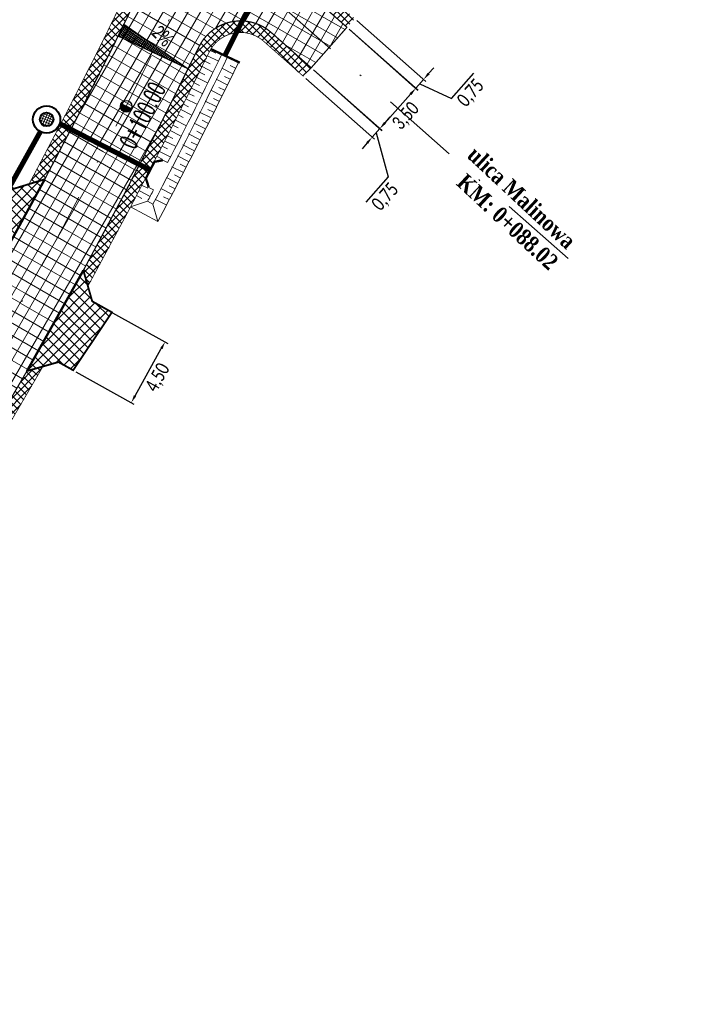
# Model space of a CAD drawing. Header units: metres. Extents: x 7443078 to 7443619, y 5636807 to 5637202.
# Tile 7 of 21: x 7443383 to 7443426, y 5636985 to 5637049. Entities that reach past the tile are written whole.
import ezdxf

# ---------------------------------------------------------------- set-up
doc = ezdxf.new("R2010")
doc.units = ezdxf.units.M
for name, pattern in [('CENTER2', [1.125, 0.75, -0.125, 0.125, -0.125]), ('DASHED2', [0.375, 0.25, -0.125]), ('Os drogi', [25.4, 12.7, -6.35, 0, -6.35])]:
    doc.linetypes.add(name, pattern=pattern)
doc.layers.get('Defpoints').update_dxf_attribs({"true_color": 0x999999})
for name, color, linetype in [('_kan_deszcz', 32, 'Continuous'), ('H_zjazdy', 21, 'Continuous'), ('K_kraweżnika_najazdowy', 7, 'Continuous'), ('K_krawędź pobocza', 7, 'Continuous'), ('K_opis osi', 7, 'Continuous'), ('K_oś', 7, 'Continuous'), ('K_pobocze', 32, 'Continuous'), ('K_Przepust', 162, 'Continuous'), ('K_rama zjazdu', 7, 'Continuous'), ('K_Skarpa', 7, 'Continuous'), ('K_spadki poprzeczne', 175, 'Continuous'), ('K_wymiar', 7, 'Continuous')]:
    doc.layers.add(name, color=color, linetype=linetype)
doc.layers.add('H_jezdnia', color=7, linetype='Continuous', true_color=0xd4d4d4)
doc.layers.add('K_usuń', color=1, linetype='Continuous', lineweight=70)
doc.styles.add('MAT', font='simplex.shx', dxfattribs={"width": 0.6})
doc.styles.add('romans1', font='timesbd.ttf', dxfattribs={"width": 0.85})
doc.styles.add('sytuacja 500 opisy', font='calibri.ttf', dxfattribs={"width": 0.75, "height": 0.9})
doc.dimstyles.new('wymiarowanie sytuacja 500', dxfattribs={"dimtxt": 0.9, "dimasz": 0.5, "dimexe": 0.2, "dimexo": 0.2, "dimgap": 0.2, "dimtad": 4, "dimlfac": -1, "dimzin": 1, "dimtxsty": 'sytuacja 500 opisy', "dimcen": 0.5, "dimadec": 4, "dimazin": 1, "dimtfac": 1, "dimtmove": 1, "dimatfit": 3, "dimfxl": 0.2, "dimlwd": -1, "dimlwe": -1, "dimarcsym": 0})
pattern_1 = [(59.99999999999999, (0, 0), (-0.6049187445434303, 0.34925), []), (150, (0, 0), (-0.34925, -0.6049187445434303), [])]
pattern_2 = [(45.23201079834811, (0, 0), (-0.3381204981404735, 0.3353931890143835), []), (135.2320107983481, (0, 0), (-0.3353931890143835, -0.3381204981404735), [])]

# ---------------------------------------------------------------- blocks, each defined once
blk = doc.blocks.new('kilometraz')
at = {"linetype": 'ByBlock', "lineweight": -2}
blk.add_hatch(color=0, dxfattribs=at).paths.add_polyline_path([(0, -0.5, 0.4142135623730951), (0.5, 0, 0.4142135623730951), (0, 0.5)])
at = {"color": 0, "linetype": 'ByBlock', "lineweight": -2}
blk.add_line((0, 0.5), (0, -0.5), dxfattribs=at)
blk.add_circle((0, 0), 0.5, dxfattribs=at)
blk = doc.blocks.new('*D901')
at = {"layer": 'Defpoints', "color": 0, "lineweight": 13, "transparency": 16777216}
for p in [(7443402.166347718, 5637045.907928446), (7443401.669900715, 5637045.345753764), (7443406.618157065, 5637041.976610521)]:
    blk.add_point(p, dxfattribs=at)
at = {"layer": 'K_wymiar', "color": 0, "transparency": 16777216}
for p, q in [((7443402.316260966, 5637045.775542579), (7443406.768070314, 5637041.844224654)), ((7443401.819813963, 5637045.213367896), (7443406.271623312, 5637041.282049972)), ((7443406.949121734, 5637042.351393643), (7443407.280086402, 5637042.726176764)), ((7443406.121710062, 5637041.414435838), (7443406.618157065, 5637041.976610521)), ((7443406.121710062, 5637041.414435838), (7443406.618157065, 5637041.976610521)), ((7443406.369933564, 5637041.695523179), (7443407.154683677, 5637038.838601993)), ((7443405.790745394, 5637041.039652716), (7443405.459780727, 5637040.664869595)), ((7443407.154683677, 5637038.838601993), (7443405.710010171, 5637037.202659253))]:
    blk.add_line(p, q, dxfattribs=at)
at = {"layer": 'K_wymiar', "color": 0, "lineweight": 13, "transparency": 16777216}
for points in [[(7443406.886657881, 5637042.406554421), (7443407.011585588, 5637042.296232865), (7443406.618157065, 5637041.976610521)], [(7443405.728281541, 5637041.094813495), (7443405.853209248, 5637040.984491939), (7443406.121710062, 5637041.414435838)]]:
    blk.add_solid(points, dxfattribs=at)
at = {"layer": 'K_wymiar', "color": 0, "lineweight": 13, "transparency": 16777216, "insert": (7443406.998182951, 5637037.520950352), "char_height": 0.9, "attachment_point": 5, "rotation": 48.552818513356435, "style": 'sytuacja 500 opisy'}
blk.add_mtext('0,75', dxfattribs=at)
blk = doc.blocks.new('*D902')
at = {"layer": 'Defpoints', "color": 0, "lineweight": 13, "transparency": 16777216}
for p in [(7443404.493860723, 5637048.521908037), (7443402.166347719, 5637045.907928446), (7443408.929470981, 5637044.572397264)]:
    blk.add_point(p, dxfattribs=at)
at = {"layer": 'K_wymiar', "color": 0, "transparency": 16777216}
for p, q in [((7443404.643229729, 5637048.388908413), (7443409.078839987, 5637044.439397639)), ((7443402.315716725, 5637045.774928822), (7443406.751326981, 5637041.825418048)), ((7443406.934457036, 5637042.331840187), (7443408.596971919, 5637044.198974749))]:
    blk.add_line(p, q, dxfattribs=at)
at = {"layer": 'K_wymiar', "color": 0, "lineweight": 13, "transparency": 16777216}
for points in [[(7443408.534734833, 5637044.254391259), (7443408.659209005, 5637044.143558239), (7443408.929470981, 5637044.572397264)], [(7443406.87221995, 5637042.387256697), (7443406.996694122, 5637042.276423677), (7443406.601957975, 5637041.958417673)]]:
    blk.add_solid(points, dxfattribs=at)
at = {"layer": 'K_wymiar', "color": 0, "lineweight": 13, "transparency": 16777216, "insert": (7443408.3294963, 5637042.763410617), "char_height": 0.9, "attachment_point": 5, "rotation": 48.31781868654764, "style": 'sytuacja 500 opisy'}
blk.add_mtext('3,50', dxfattribs=at)
blk = doc.blocks.new('*D903')
at = {"layer": 'Defpoints', "color": 0, "lineweight": 13, "transparency": 16777216}
for p in [(7443404.979547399, 5637049.09358498), (7443404.483100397, 5637048.531410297), (7443409.442042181, 5637045.152830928)]:
    blk.add_point(p, dxfattribs=at)
at = {"layer": 'K_wymiar', "color": 0, "transparency": 16777216}
for p, q in [((7443405.129460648, 5637048.961199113), (7443409.59195543, 5637045.020445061)), ((7443404.633013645, 5637048.399024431), (7443409.095508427, 5637044.458270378)), ((7443409.77300685, 5637045.527614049), (7443410.103971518, 5637045.902397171)), ((7443411.246224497, 5637043.925661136), (7443412.690898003, 5637045.561603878)), ((7443408.945595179, 5637044.590656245), (7443409.442042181, 5637045.152830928)), ((7443408.945595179, 5637044.590656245), (7443409.442042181, 5637045.152830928)), ((7443409.19381868, 5637044.871743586), (7443411.246224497, 5637043.925661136)), ((7443408.61463051, 5637044.215873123), (7443408.283665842, 5637043.841090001))]:
    blk.add_line(p, q, dxfattribs=at)
at = {"layer": 'K_wymiar', "color": 0, "lineweight": 13, "transparency": 16777216}
for points in [[(7443409.710542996, 5637045.582774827), (7443409.835470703, 5637045.472453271), (7443409.442042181, 5637045.152830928)], [(7443408.552166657, 5637044.271033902), (7443408.677094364, 5637044.160712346), (7443408.945595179, 5637044.590656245)]]:
    blk.add_solid(points, dxfattribs=at)
at = {"layer": 'K_wymiar', "color": 0, "lineweight": 13, "transparency": 16777216, "insert": (7443412.534397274, 5637044.243952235), "char_height": 0.9, "attachment_point": 5, "rotation": 48.552818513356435, "style": 'sytuacja 500 opisy'}
blk.add_mtext('0,75', dxfattribs=at)
blk = doc.blocks.new('*D906')
at = {"layer": 'Defpoints', "color": 0, "lineweight": 13, "transparency": 16777216}
for p in [(7443388.940292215, 5637030.253908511), (7443392.704451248, 5637028.158796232), (7443386.751776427, 5637026.321937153)]:
    blk.add_point(p, dxfattribs=at)
at = {"layer": 'K_wymiar', "color": 0, "transparency": 16777216}
for p, q in [((7443389.115046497, 5637030.156641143), (7443392.87920553, 5637028.061528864)), ((7443390.759103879, 5637024.663710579), (7443392.461282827, 5637027.721910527)), ((7443386.926530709, 5637026.224669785), (7443390.690689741, 5637024.129557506))]:
    blk.add_line(p, q, dxfattribs=at)
at = {"layer": 'K_wymiar', "color": 0, "lineweight": 13, "transparency": 16777216}
for points in [[(7443392.388468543, 5637027.762438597), (7443392.534097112, 5637027.681382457), (7443392.704451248, 5637028.158796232)], [(7443390.686289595, 5637024.704238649), (7443390.831918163, 5637024.623182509), (7443390.515935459, 5637024.226824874)]]:
    blk.add_solid(points, dxfattribs=at)
at = {"layer": 'K_wymiar', "color": 0, "lineweight": 13, "transparency": 16777216, "insert": (7443392.269789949, 5637025.825682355), "char_height": 0.9, "attachment_point": 5, "rotation": 60.89990426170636, "style": 'sytuacja 500 opisy'}
blk.add_mtext('4,50', dxfattribs=at)
blk = doc.blocks.new('*D941')
at = {"layer": 'Defpoints', "color": 0, "lineweight": 13, "transparency": 16777216}
for p in [(7443390.892363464, 5637129.124486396), (7443587.129718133, 5636974.234523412)]:
    blk.add_point(p, dxfattribs=at)
at = {"layer": 'K_wymiar', "color": 0, "transparency": 16777216}
blk.add_line((7443574.808738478, 5636983.959461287), (7443586.737243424, 5636974.544303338), dxfattribs=at)
at = {"layer": 'K_wymiar', "color": 0, "lineweight": 13, "transparency": 16777216}
blk.add_solid([(7443586.788873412, 5636974.60971579), (7443586.685613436, 5636974.478890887), (7443587.129718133, 5636974.234523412)], dxfattribs=at)
at = {"layer": 'K_wymiar', "color": 0, "lineweight": 13, "transparency": 16777216, "insert": (7443575.836899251, 5636982.186236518), "char_height": 0.9, "attachment_point": 5, "rotation": 321.71600034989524, "style": 'sytuacja 500 opisy'}
blk.add_mtext('R250,00', dxfattribs=at)

msp = doc.modelspace()

# ---------------------------------------------------------------- hatches: boundary and pattern name
at = {"layer": 'H_jezdnia', "linetype": 'Continuous', "lineweight": 9, "true_color": 0xababab}
h = msp.add_hatch(dxfattribs=at)
h.set_pattern_fill('ANSI37', color=253, scale=0.22, angle=15)
h.set_pattern_definition(pattern_1)
h.paths.add_polyline_path([(7443313.263098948, 5636931.539085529), (7443310.411621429, 5636936.385256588), (7443304.615641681, 5636927.218438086, -0.1505153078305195), (7443299.026160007, 5636922.431657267, -0.3180919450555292), (7443293.37166603, 5636923.616416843, -0.05286613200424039), (7443297.960965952, 5636913.038091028, -0.3102964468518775), (7443300.977768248, 5636917.828126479, 0.151131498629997), (7443308.841751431, 5636924.546360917)])
h.paths.add_polyline_path([(7443397.555639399, 5637064.373281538), (7443402.157944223, 5637062.407361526), (7443408.486364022, 5637075.623010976), (7443403.681386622, 5637077.165689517)])
h = msp.add_hatch(dxfattribs=at)
h.set_pattern_fill('ANSI37', color=253, scale=0.22, angle=15)
h.set_pattern_definition(pattern_1)
h.paths.add_polyline_path([(7443399.157972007, 5637056.142514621), (7443402.157944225, 5637062.407361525), (7443399.856791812, 5637063.390321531), (7443395.445320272, 5637054.177838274), (7443398.83394927, 5637051.185397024), (7443399.655726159, 5637052.815909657, -0.3066635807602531)])
h.paths.add_polyline_path([(7443398.83394927, 5637051.185397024), (7443395.445320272, 5637054.177838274), (7443393.784174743, 5637050.70886534, -0.007927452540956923), (7443388.833047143, 5637040.776791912), (7443391.056728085, 5637039.634282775, 0.006056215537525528), (7443394.894655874, 5637047.262125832, -0.2969555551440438), (7443397.704360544, 5637048.944145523)])
h.paths.add_polyline_path([(7443399.856791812, 5637063.390321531), (7443397.555639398, 5637064.373281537), (7443391.529363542, 5637051.788599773, -0.00793407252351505), (7443386.609365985, 5637041.919301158), (7443388.833047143, 5637040.776791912, 0.007927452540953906), (7443393.784174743, 5637050.70886534)])
h.paths.add_polyline_path([(7443399.877957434, 5637052.598134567, -0.02594640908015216), (7443399.655726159, 5637052.815909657), (7443398.83394927, 5637051.185397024), (7443403.324724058, 5637047.219669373), (7443404.483100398, 5637048.531410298)])
h.paths.add_polyline_path([(7443398.83394927, 5637051.185397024), (7443397.704360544, 5637048.944145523, -0.1730702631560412), (7443399.576478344, 5637048.194998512), (7443402.166347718, 5637045.907928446), (7443403.324724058, 5637047.219669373)])
h = msp.add_hatch(dxfattribs=at)
h.set_pattern_fill('ANSI37', color=253, scale=0.22, angle=15)
h.set_pattern_definition(pattern_1)
edge = h.paths.add_edge_path()
edge.add_line((7443386.609365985, 5637041.919301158), (7443388.828781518, 5637040.768564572))
edge.add_arc((7443060.213087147, 5637211.909899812), 370.509961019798, 325.82849916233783, 332.4897354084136, ccw=False)
edge.add_arc((7443656.618605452, 5636807.026647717), 350.3436927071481, 145.8284991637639, 147.5226016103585)
edge.add_line((7443361.067499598, 5636995.149604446), (7443353.651347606, 5636983.870084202))
edge.add_line((7443353.651347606, 5636983.870084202), (7443343.983600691, 5636969.166023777))
edge.add_line((7443343.983600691, 5636969.166023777), (7443341.894668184, 5636970.539472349))
edge.add_line((7443341.894668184, 5636970.539472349), (7443349.612810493, 5636982.278301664))
edge.add_line((7443349.612810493, 5636982.278301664), (7443360.356456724, 5636998.618740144))
edge.add_line((7443360.356456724, 5636998.618740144), (7443366.591772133, 5637008.102279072))
edge.add_arc((7443060.311174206, 5637212.697114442), 368.3298132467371, 326.2571547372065, 329.6503770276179)
edge.add_arc((7443089.760635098, 5637195.45400652), 334.2036426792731, 329.6503770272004, 332.6513030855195)
h = msp.add_hatch(dxfattribs=at)
h.set_pattern_fill('ANSI37', color=253, scale=0.22, angle=15)
h.set_pattern_definition(pattern_1)
h.paths.add_polyline_path([(7443372.650090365, 5637008.215437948, 0.02584247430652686), (7443391.056728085, 5637039.634282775), (7443388.833047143, 5637040.776791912, -0.02583594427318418), (7443370.561157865, 5637009.58888653), (7443343.983600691, 5636969.166023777), (7443346.072533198, 5636967.792575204)])
at = {"layer": 'H_zjazdy', "linetype": 'Continuous', "lineweight": 9, "true_color": 0xff6666}
h = msp.add_hatch(dxfattribs=at)
h.set_pattern_fill('ANSI37', color=11, scale=0.15, angle=0.2320107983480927)
h.set_pattern_definition(pattern_2)
edge = h.paths.add_edge_path()
edge.add_line((7443384.913533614, 5637038.690149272), (7443382.909724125, 5637038.075431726))
edge.add_line((7443382.909724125, 5637038.075431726), (7443380.838207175, 5637039.206067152))
edge.add_line((7443380.838207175, 5637039.206067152), (7443378.372816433, 5637035.42503866))
edge.add_line((7443378.372816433, 5637035.42503866), (7443380.7538358, 5637034.125476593))
edge.add_line((7443380.7538358, 5637034.125476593), (7443381.320791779, 5637032.107633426))
edge.add_arc((7443078.11060689, 5637201.871686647), 347.4999999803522, 330.7560145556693, 331.9924985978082)
h = msp.add_hatch(dxfattribs=at)
h.set_pattern_fill('ANSI37', color=11, scale=0.15, angle=0.2320107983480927)
h.set_pattern_definition(pattern_2)
edge = h.paths.add_edge_path()
edge.add_line((7443389.262653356, 5637030.074483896), (7443387.987312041, 5637030.784332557))
edge.add_line((7443387.987312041, 5637030.784332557), (7443387.412473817, 5637032.790034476))
edge.add_arc((7443078.110606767, 5637201.871686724), 352.500000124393, 330.121831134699, 331.3365232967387, ccw=False)
edge.add_line((7443383.758641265, 5637026.271205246), (7443385.798803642, 5637026.852357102))
edge.add_line((7443385.798803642, 5637026.852357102), (7443386.751776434, 5637026.321937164))
edge.add_line((7443386.751776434, 5637026.321937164), (7443389.262653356, 5637030.074483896))
at = {"layer": 'K_oś', "lineweight": 20, "ltscale": 0.2}
h = msp.add_hatch(dxfattribs=at)
h.set_pattern_fill('ANSI37', color=32, scale=0.05, angle=112.4004583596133)
h.set_pattern_definition([(157.4004583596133, (2471.14177664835, 1307.134683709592), (-0.06100571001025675, -0.1465601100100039), []), (247.4004583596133, (2471.14177664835, 1307.134683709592), (0.1465601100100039, -0.06100571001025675), [])])
edge = h.paths.add_edge_path()
edge.add_arc((7443385.034560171, 5637042.56307464), 0.4421361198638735, 0, 360)
at = {"layer": 'K_spadki poprzeczne', "lineweight": 5}
h = msp.add_hatch(dxfattribs=at)
h.set_pattern_fill('ANSI37', color=256, scale=0.03749999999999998, angle=461.355183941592)
h.set_pattern_definition([(146.3551839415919, (10093853.14506138, 1758216.542960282), (-0.06596573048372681, -0.0991181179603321), []), (236.3551839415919, (10093853.14506138, 1758216.542960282), (0.0991181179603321, -0.06596573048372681), [])])
h.paths.add_polyline_path([(7443394.200352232, 5637045.849691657), (7443389.665724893, 5637047.957234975), (7443390.036259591, 5637048.742918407)])
at = {"layer": 'K_usuń', "linetype": 'ByBlock', "lineweight": 13}
h = msp.add_hatch(dxfattribs=at)
h.set_pattern_fill('ANSI37', color=34, scale=0.11, angle=0.1)
h.set_pattern_definition([(45.09999999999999, (0, 0), (-0.2473876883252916, 0.2465256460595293), []), (135.1, (0, 0), (-0.2465256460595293, -0.2473876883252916), [])])
h.paths.add_polyline_path([(7443397.555639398, 5637064.373281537), (7443396.865293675, 5637064.668169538), (7443393.795990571, 5637058.25853883), (7443394.794195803, 5637058.606554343)])
edge = h.paths.add_edge_path()
edge.add_line((7443391.548737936, 5637051.829066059), (7443391.176277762, 5637052.787788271))
edge.add_line((7443391.176277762, 5637052.787788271), (7443390.852920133, 5637052.112520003))
edge.add_arc((7443078.110606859, 5637201.871686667), 346.7500000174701, 332.59341924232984, 334.41219594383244, ccw=False)
edge.add_line((7443385.942261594, 5637042.262053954), (7443386.609365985, 5637041.919301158))
edge.add_arc((7443078.11060685, 5637201.871686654), 347.5000000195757, 332.5938786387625, 334.419593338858)
edge = h.paths.add_edge_path()
edge.add_line((7443402.848289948, 5637062.112473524), (7443402.157944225, 5637062.407361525))
edge.add_line((7443402.157944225, 5637062.407361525), (7443399.157972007, 5637056.142514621))
edge.add_arc((7443401.863745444, 5637054.846833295), 2.999999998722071, 154.4121959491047, 222.6076734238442)
edge.add_line((7443399.655726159, 5637052.815909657), (7443400.025442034, 5637053.549474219))
edge.add_arc((7443401.863745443, 5637054.846833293), 2.249999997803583, 154.4121959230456, 215.2120412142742, ccw=False)
edge.add_line((7443399.834415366, 5637055.818594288), (7443402.848289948, 5637062.112473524))
edge = h.paths.add_edge_path()
edge.add_arc((7443401.863745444, 5637054.846833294), 2.249999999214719, 215.212041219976, 228.5528184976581, ccw=False)
edge.add_line((7443400.025442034, 5637053.549474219), (7443399.655726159, 5637052.815909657))
edge.add_arc((7443401.863745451, 5637054.8468333), 3.000000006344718, 222.6076734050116, 228.55281845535)
edge.add_line((7443399.877957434, 5637052.598134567), (7443404.493860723, 5637048.521908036))
edge.add_line((7443404.493860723, 5637048.521908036), (7443404.990307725, 5637049.084082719))
edge.add_line((7443404.990307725, 5637049.084082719), (7443400.374404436, 5637053.160309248))
edge = h.paths.add_edge_path()
edge.add_arc((7443397.590690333, 5637045.946299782), 3.000000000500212, 48.55281850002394, 87.8285391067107)
edge.add_line((7443397.704360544, 5637048.944145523), (7443397.31915902, 5637048.17985541))
edge.add_arc((7443397.590690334, 5637045.946299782), 2.249999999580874, 48.552818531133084, 96.9313826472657, ccw=False)
edge.add_line((7443399.080031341, 5637047.63282383), (7443401.681847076, 5637045.335204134))
edge.add_line((7443401.681847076, 5637045.335204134), (7443402.178084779, 5637045.897563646))
edge.add_line((7443402.178084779, 5637045.897563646), (7443399.576478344, 5637048.194998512))
edge = h.paths.add_edge_path()
edge.add_line((7443397.31915902, 5637048.17985541), (7443397.704360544, 5637048.944145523))
edge.add_arc((7443397.590690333, 5637045.946299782), 3.000000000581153, 87.8285391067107, 153.9848566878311)
edge.add_arc((7443078.110606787, 5637201.871686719), 352.5000001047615, 332.59689130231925, 333.98485669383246, ccw=False)
edge.add_line((7443391.056728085, 5637039.634282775), (7443391.723832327, 5637039.291530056))
edge.add_arc((7443078.110606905, 5637201.87168662), 353.249999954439, 332.5973358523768, 333.9848566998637)
edge.add_arc((7443397.590690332, 5637045.946299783), 2.249999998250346, 96.93138257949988, 153.9848566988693, ccw=False)
edge = h.paths.add_edge_path()
edge.add_line((7443391.723832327, 5637039.291530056), (7443391.056728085, 5637039.634282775))
edge.add_arc((7443078.110606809, 5637201.871686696), 352.5000000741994, 331.33652329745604, 332.59689130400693, ccw=False)
edge.add_line((7443387.412473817, 5637032.790034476), (7443387.706148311, 5637031.765357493))
edge.add_arc((7443078.110606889, 5637201.871686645), 353.249999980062, 331.2135396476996, 332.5973358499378)
edge = h.paths.add_edge_path()
edge.add_line((7443386.609365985, 5637041.919301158), (7443385.942261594, 5637042.262053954))
edge.add_line((7443385.942261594, 5637042.262053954), (7443385.684096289, 5637041.719724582))
edge.add_line((7443385.684096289, 5637041.719724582), (7443385.655158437, 5637041.709545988))
edge.add_arc((7443078.110606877, 5637201.871686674), 346.7500000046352, 331.8681666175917, 332.49053464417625, ccw=False)
edge.add_line((7443383.897308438, 5637038.378397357), (7443384.913533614, 5637038.690149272))
edge.add_arc((7443078.110606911, 5637201.871686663), 347.4999999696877, 331.992498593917, 332.5938786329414)
edge = h.paths.add_edge_path()
edge.add_line((7443384.791705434, 5637026.56547945), (7443383.758641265, 5637026.271205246))
edge.add_arc((7443078.110606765, 5637201.871686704), 352.5000001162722, 327.448700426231, 330.12183113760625, ccw=False)
edge.add_line((7443375.236395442, 5637012.207468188), (7443375.447230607, 5637011.145456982))
edge.add_arc((7443078.110606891, 5637201.871686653), 353.2499999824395, 327.3219052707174, 330.2466881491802)
h.paths.add_polyline_path([(7443372.154041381, 5637006.095800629), (7443371.114507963, 5637005.879909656), (7443368.735511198, 5637002.261598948), (7443368.950973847, 5637001.224127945)])
h.paths.add_polyline_path([(7443365.658784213, 5636996.216905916), (7443364.619250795, 5636996.001014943), (7443353.649056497, 5636979.291239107), (7443353.860609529, 5636978.272593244)])
h.paths.add_polyline_path([(7443359.981897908, 5636998.049058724), (7443359.76643526, 5636999.086529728), (7443352.697720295, 5636988.335440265), (7443353.737253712, 5636988.551331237)])
h.paths.add_polyline_path([(7443350.551226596, 5636973.239221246), (7443349.517484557, 5636973.032138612), (7443337.947444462, 5636955.434804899), (7443338.536245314, 5636954.965158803)])
edge = h.paths.add_edge_path()
edge.add_line((7443373.290336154, 5637018.499994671), (7443373.030973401, 5637019.505187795))
edge.add_arc((7443078.110605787, 5637201.871687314), 346.7500012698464, 326.6755503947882, 328.2690757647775, ccw=False)
edge.add_line((7443367.845545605, 5637011.374369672), (7443363.066807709, 5637004.106197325))
edge.add_line((7443363.066807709, 5637004.106197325), (7443364.106341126, 5637004.322088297))
edge.add_line((7443364.106341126, 5637004.322088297), (7443368.472225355, 5637010.962335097))
edge.add_arc((7443078.110604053, 5637201.87168841), 347.5000033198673, 326.6755504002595, 328.1506032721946)

# ---------------------------------------------------------------- linework, layer by layer
at = {"layer": '_kan_deszcz', "color": 7, "linetype": 'Os drogi', "lineweight": 9, "ltscale": 0.4, "flags": 128}
msp.add_lwpolyline([(7443612.1023176, 5637008.06121809), (7443592.59525582, 5636981.422275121, -0.02418699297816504), (7443577.387538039, 5636962.632595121), (7443464.637599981, 5636836.336237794, -0.4118223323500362), (7443446.361801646, 5636835.225649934), (7443333.471732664, 5636934.361613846, -0.3740638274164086), (7443331.363055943, 5636949.970935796), (7443370.561157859, 5637009.588886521, 0.03377031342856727), (7443393.784174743, 5637050.70886534), (7443416.899300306, 5637098.980219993, 0.06554346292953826), (7443420.141300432, 5637108.906286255), (7443420.177128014, 5637109.097954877, -0.1259941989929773), (7443425.408854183, 5637120.343039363), (7443435.002584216, 5637132.0592004)], format="xyb", dxfattribs=at)
msp.add_lwpolyline([(7443418.79979293, 5637033.553896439), (7443395.445320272, 5637054.177838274)], dxfattribs=at)
at = {"layer": 'K_kraweżnika_najazdowy', "color": 0, "linetype": 'DASHED2', "ltscale": 4, "const_width": 0.15}
for points in [[(7443384.913533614, 5637038.690149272), (7443381.32079178, 5637032.107633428)], [(7443383.758641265, 5637026.271205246), (7443387.412473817, 5637032.790034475)]]:
    msp.add_lwpolyline(points, dxfattribs=at)
at = {"layer": 'K_krawędź pobocza', "color": 76, "linetype": 'CENTER2', "ltscale": 3, "const_width": 0.08, "flags": 128}
for points in [[(7443404.493860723, 5637048.521908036), (7443399.877957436, 5637052.598134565, -0.3352777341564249), (7443399.157972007, 5637056.14251462), (7443403.945467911, 5637066.140250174)], [(7443384.913533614, 5637038.690149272, 0.01055831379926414), (7443391.529363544, 5637051.788599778), (7443391.548739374, 5637051.829062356)], [(7443387.412473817, 5637032.790034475, 0.01155604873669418), (7443394.894655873, 5637047.262125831, -0.4954911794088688), (7443399.576478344, 5637048.194998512), (7443402.166347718, 5637045.907928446)], [(7443375.236395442, 5637012.207468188, 0.01166426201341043), (7443383.758641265, 5637026.271205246, 0.01166426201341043)]]:
    msp.add_lwpolyline(points, format="xyb", dxfattribs=at)
msp.add_lwpolyline([(7443404.483100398, 5637048.531410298), (7443402.166347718, 5637045.907928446)], dxfattribs=at)
at = {"layer": 'K_oś', "color": 85, "lineweight": 40, "ltscale": 0.2, "true_color": 0x58ba48}
for radius in [0.8842722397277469, 0.4421361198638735]:
    msp.add_circle((7443385.034560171, 5637042.56307464), radius, dxfattribs=at)
at = {"layer": 'K_pobocze', "linetype": 'ByBlock', "ltscale": 4, "const_width": 0.05}
for points in [[(7443383.897308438, 5637038.378397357, 0.01110087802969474), (7443390.852920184, 5637052.11252011), (7443391.176277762, 5637052.787788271)], [(7443387.706148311, 5637031.765357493, 0.01209274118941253), (7443395.568664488, 5637046.933169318, -0.4954911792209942), (7443399.080031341, 5637047.63282383), (7443401.669900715, 5637045.345753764)], [(7443375.447230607, 5637011.145456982, 0.01276246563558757), (7443384.791705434, 5637026.56547945)]]:
    msp.add_lwpolyline(points, format="xyb", dxfattribs=at)
at = {"layer": 'K_Przepust', "linetype": 'DASHED2', "lineweight": 5, "ltscale": 3, "const_width": 0.33, "flags": 128}
for points in [[(7443396.574276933, 5637046.701912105), (7443400.967820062, 5637055.419275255)], [(7443385.942261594, 5637042.262053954), (7443391.738174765, 5637039.284161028)], [(7443379.936115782, 5637033.35156139), (7443384.631285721, 5637041.77611396)]]:
    msp.add_lwpolyline(points, dxfattribs=at)
at = {"layer": 'K_Przepust', "const_width": 0.15, "flags": 128}
for points in [[(7443397.545123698, 5637046.239633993), (7443395.645453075, 5637047.134760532)], [(7443392.563537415, 5637039.924298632), (7443392.015980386, 5637039.816696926), (7443391.460369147, 5637038.751625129), (7443391.647108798, 5637038.163510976)]]:
    msp.add_lwpolyline(points, dxfattribs=at)
at = {"layer": 'K_rama zjazdu', "const_width": 0.12, "flags": 128}
for points in [[(7443384.913533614, 5637038.690149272), (7443382.909724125, 5637038.075431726), (7443380.838207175, 5637039.206067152), (7443378.372816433, 5637035.42503866), (7443380.7538358, 5637034.125476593), (7443381.320791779, 5637032.107633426)], [(7443383.758641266, 5637026.271205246), (7443385.798803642, 5637026.852357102), (7443386.751776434, 5637026.321937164), (7443389.262653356, 5637030.074483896), (7443387.987312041, 5637030.784332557), (7443387.412473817, 5637032.790034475)]]:
    msp.add_lwpolyline(points, dxfattribs=at)
at = {"layer": 'K_Skarpa', "lineweight": 9}
for p, q in [((7443395.452930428, 5637046.683686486), (7443396.15688277, 5637046.331356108)), ((7443395.629095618, 5637047.035662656), (7443395.98184346, 5637046.859111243)), ((7443397.455603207, 5637046.239633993), (7443396.741948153, 5637046.601875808)), ((7443395.101877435, 5637045.982286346), (7443395.802716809, 5637045.631514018)), ((7443395.277263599, 5637046.332706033), (7443395.628244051, 5637046.157039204)), ((7443397.093465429, 5637045.526183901), (7443396.380679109, 5637045.887984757)), ((7443397.274482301, 5637045.882806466), (7443396.917859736, 5637046.063823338)), ((7443394.752480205, 5637045.284194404), (7443395.450221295, 5637044.934972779)), ((7443394.927091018, 5637045.633064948), (7443395.276312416, 5637045.458278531)), ((7443396.912565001, 5637045.169790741), (7443396.55636025, 5637045.350595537)), ((7443394.404730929, 5637044.589395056), (7443395.099388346, 5637044.241716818)), ((7443394.578570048, 5637044.936723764), (7443394.926040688, 5637044.762813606)), ((7443396.731760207, 5637044.81358599), (7443396.019841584, 5637045.174946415)), ((7443396.551079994, 5637044.457626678), (7443396.195292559, 5637044.638219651)), ((7443394.231692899, 5637044.243666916), (7443394.577421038, 5637044.070628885)), ((7443396.370487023, 5637044.101839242), (7443395.65943506, 5637044.462759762)), ((7443393.886451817, 5637043.553878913), (7443394.230445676, 5637043.381708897)), ((7443394.058621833, 5637043.897872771), (7443394.750210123, 5637043.55173064)), ((7443396.009645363, 5637043.390942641), (7443395.299459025, 5637043.75142378)), ((7443396.190026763, 5637043.74631326), (7443395.834656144, 5637043.92669466)), ((7443393.542839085, 5637042.867344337), (7443393.885106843, 5637042.696038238)), ((7443393.714145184, 5637043.209612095), (7443394.40267882, 5637042.864998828)), ((7443395.64923471, 5637042.68089517), (7443394.939912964, 5637043.040937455)), ((7443395.829404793, 5637043.035849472), (7443395.474450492, 5637043.216019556)), ((7443393.200847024, 5637042.184047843), (7443393.541396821, 5637042.013601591)), ((7443393.371293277, 5637042.52459764), (7443394.05678667, 5637042.181506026)), ((7443395.289254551, 5637041.971695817), (7443394.580796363, 5637042.331299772)), ((7443395.469213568, 5637042.326234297), (7443395.114675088, 5637042.506193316)), ((7443392.86046799, 5637041.50397416), (7443393.19930793, 5637041.334383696)), ((7443393.030058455, 5637041.8428141), (7443393.712525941, 5637041.501236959)), ((7443394.929704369, 5637041.263343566), (7443394.222108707, 5637041.622509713)), ((7443395.109452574, 5637041.617466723), (7443394.755329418, 5637041.797214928)), ((7443392.521694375, 5637040.827108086), (7443392.858832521, 5637040.658369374)), ((7443392.690433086, 5637041.164246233), (7443393.369888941, 5637040.824176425)), ((7443394.570583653, 5637040.555837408), (7443393.863849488, 5637040.914566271)), ((7443394.750121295, 5637040.909545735), (7443394.396412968, 5637041.089083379)), ((7443392.184518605, 5637040.153434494), (7443392.519962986, 5637039.985543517)), ((7443392.352409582, 5637040.488878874), (7443393.028868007, 5637040.150309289)), ((7443394.211891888, 5637039.84917633), (7443393.506018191, 5637040.207468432)), ((7443394.391219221, 5637040.202470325), (7443394.037925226, 5637040.381797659)), ((7443393.853628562, 5637039.143359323), (7443393.148614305, 5637039.501215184)), ((7443394.032745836, 5637039.496239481), (7443393.67986568, 5637039.675356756)), ((7443393.674700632, 5637038.790852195), (7443393.322233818, 5637038.969759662)), ((7443391.2300883, 5637038.291012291), (7443391.576645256, 5637038.102841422)), ((7443393.495793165, 5637038.43838538), (7443392.791637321, 5637038.795805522)), ((7443393.317083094, 5637038.086307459), (7443392.96502913, 5637038.265005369)), ((7443390.857040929, 5637037.630307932), (7443391.20400428, 5637037.441916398)), ((7443391.041917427, 5637037.944455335), (7443391.734202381, 5637037.568563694)), ((7443393.138385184, 5637037.734253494), (7443392.435086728, 5637038.091238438)), ((7443390.473759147, 5637036.902527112), (7443391.566288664, 5637037.26021059)), ((7443391.566288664, 5637037.26021059), (7443391.920425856, 5637037.074235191)), ((7443391.920425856, 5637037.074235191), (7443392.238476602, 5637035.961337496)), ((7443392.78140411, 5637037.030962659), (7443392.078962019, 5637037.387512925)), ((7443392.959892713, 5637037.382604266), (7443392.608251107, 5637037.56109287)), ((7443392.238476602, 5637035.961337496), (7443390.473759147, 5637036.902527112))]:
    msp.add_line(p, q, dxfattribs=at)
at = {"layer": 'K_Skarpa', "lineweight": 9, "flags": 128}
for points in [[(7443392.563537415, 5637039.924298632), (7443392.869779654, 5637039.766579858)], [(7443391.647108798, 5637038.163510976), (7443391.95508905, 5637038.00270391)]]:
    msp.add_lwpolyline(points, dxfattribs=at)
at = {"layer": 'K_Skarpa', "lineweight": 9}
for centre, radius, start, end in [((7443078.110606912, 5637201.871686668), 354.449999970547, 332.2937580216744, 334.0222874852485), ((7443078.110606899, 5637201.871686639), 354.0499999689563, 332.7509379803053, 334.0214425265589), ((7443078.11060691, 5637201.871686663), 355.2499999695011, 332.1586959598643, 334.0239717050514), ((7443078.110606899, 5637201.871686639), 354.0499999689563, 332.2937580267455, 332.4293923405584)]:
    msp.add_arc(centre, radius, start, end, dxfattribs=at)
at = {"layer": 'K_spadki poprzeczne', "flags": 128}
msp.add_lwpolyline([(7443394.200352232, 5637045.849691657), (7443389.665724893, 5637047.957234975), (7443390.036259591, 5637048.742918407), (7443394.200352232, 5637045.849691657)], dxfattribs=at)

# ---------------------------------------------------------------- block references
at = {"layer": 'K_opis osi', "color": 7, "linetype": 'Continuous', "lineweight": 25, "xscale": 0.7499999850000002, "yscale": 0.7499999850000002, "zscale": 0.7499999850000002, "rotation": 243.0802588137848}
msp.add_blockref('kilometraz', (7443390.185163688, 5637043.412004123), dxfattribs=at)

# ---------------------------------------------------------------- texts
at = {"layer": 'K_opis osi', "color": 7, "linetype": 'Continuous', "lineweight": -3, "insert": (7443390.746952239, 5637043.079641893), "char_height": 1.125, "attachment_point": 2, "rotation": 63.08025881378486, "style": 'MAT'}
msp.add_mtext('0+100.00', dxfattribs=at)
at = {"layer": 'K_spadki poprzeczne', "insert": (7443392.519792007, 5637047.976766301), "char_height": 0.8999999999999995, "attachment_point": 5, "rotation": 314.61779969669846, "style": 'sytuacja 500 opisy'}
msp.add_mtext('2%', dxfattribs=at)
at = {"layer": 'K_wymiar', "lineweight": 13, "char_height": 1.05, "attachment_point": 5, "rotation": 317.03695048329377, "style": 'romans1'}
for s, insert in [('\\A1;ulica Malinowa', (7443415.801437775, 5637037.495948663)), ('\\A1;\\pi-3.15,l4.2,t4.2;KM:^I0+088.02', (7443414.499289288, 5637036.282879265))]:
    msp.add_mtext(s, dxfattribs=dict(at, insert=insert))

# ---------------------------------------------------------------- dimensions: what is measured, and where the dimension line sits
at = {"layer": 'K_wymiar', "lineweight": 13}
dim = msp.add_radius_dim(center=(7443390.892363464, 5637129.124486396), mpoint=(7443587.129718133, 5636974.234523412), dimstyle='wymiarowanie sytuacja 500', dxfattribs=at)
dim.commit()
dim.dimension.update_dxf_attribs({"geometry": '*D941', "text_midpoint": (7443576.304595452, 5636982.778782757), "dimtype": 164})
for p1, p2, distance, picture, middle in [((7443404.483100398, 5637048.531410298), (7443404.9795474, 5637049.093584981), -5.953436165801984, '*D903', (7443411.944446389, 5637043.575894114)), ((7443402.166347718, 5637045.907928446), (7443404.493860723, 5637048.521908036), -5.939130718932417, '*D902', (7443408.3294963, 5637042.763410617)), ((7443386.751776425, 5637026.321937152), (7443388.940292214, 5637030.253908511), -4.307944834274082, '*D906', (7443392.269789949, 5637025.825682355))]:
    dim = msp.add_aligned_dim(p1=p1, p2=p2, distance=distance, dimstyle='wymiarowanie sytuacja 500', dxfattribs=at)
    dim.commit()
    dim.dimension.update_dxf_attribs({"geometry": picture, "text_midpoint": middle})
dim = msp.add_linear_dim(base=(7443406.618157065, 5637041.976610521), p1=(7443401.669900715, 5637045.345753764), p2=(7443402.166347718, 5637045.907928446), angle=48.55281851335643, dimstyle='wymiarowanie sytuacja 500', dxfattribs=at)
dim.commit()
dim.dimension.update_dxf_attribs({"geometry": '*D901', "text_midpoint": (7443407.022297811, 5637038.688688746), "dimtype": 161})

doc.saveas('drawing.dxf')
